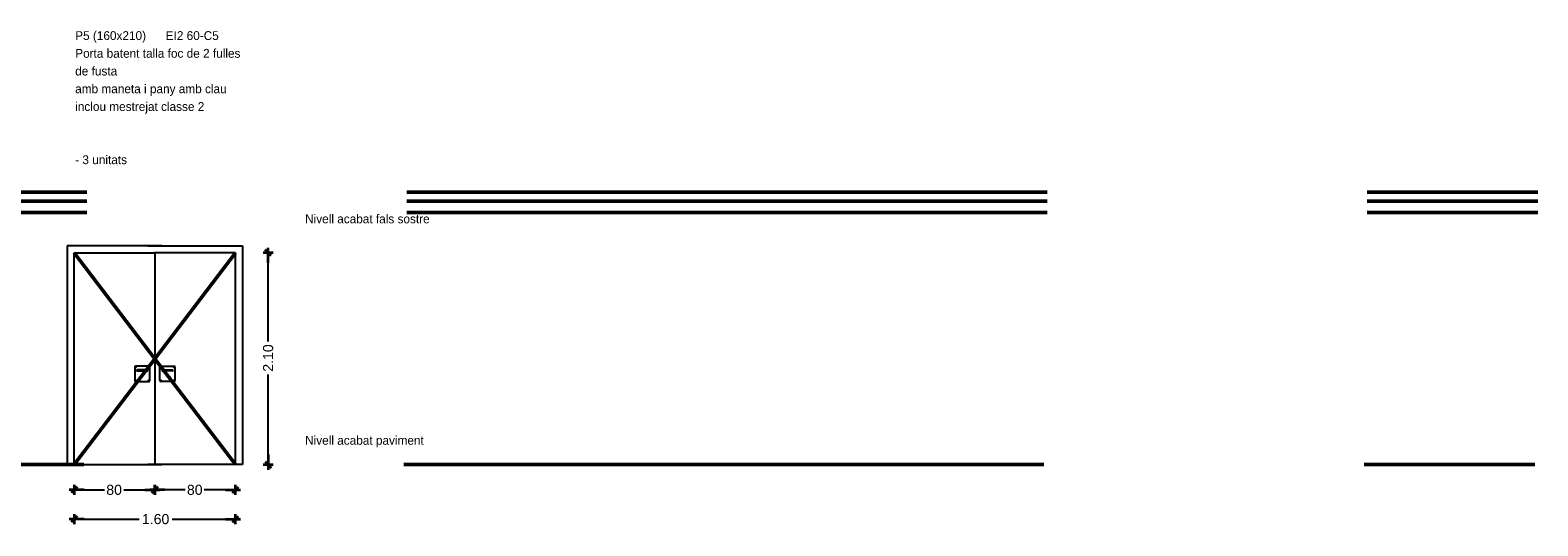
# Model space of a CAD drawing. Header units: metres. Extents: x -1 to 482, y -6 to 64.
# Tile 33 of 33: x 467 to 482, y 44 to 49. Entities that reach past the tile are written whole.
import ezdxf

# ---------------------------------------------------------------- set-up
doc = ezdxf.new("R2010")
doc.units = ezdxf.units.M
doc.header["$PDMODE"] = 65
doc.linetypes.add('CONTINUA', pattern=[0])
doc.linetypes.add('VERDECKT', pattern=[9.525, 6.35, -3.175])
doc.layers.add('FUSTERIES INTERIORS', color=7, linetype='CONTINUA', lineweight=25)
doc.styles.add('ARIAL', font='arial.ttf')
doc.styles.add('Century Gothic', font='txt')
doc.dimstyles.new('DIMSTYLE_3', dxfattribs={"dimtxt": 0.1, "dimasz": 0.1, "dimexe": 0, "dimexo": 1e-06, "dimgap": 0.05, "dimtad": 0, "dimrnd": 0.01, "dimzin": 4, "dimdsep": 46, "dimtxsty": 'ARIAL', "dimblk1": 'ALL_ML_STRICH', "dimblk2": 'ALL_ML_STRICH', "dimsah": 1, "dimcen": 0, "dimse1": 1, "dimse2": 1, "dimclrd": 2, "dimclre": 2, "dimclrt": 2, "dimadec": 0, "dimazin": 0, "dimtfac": 1, "dimtdec": 0, "dimtix": 1, "dimtmove": 2, "dimatfit": 3, "dimfxl": 0, "dimtzin": 0, "dimlwd": 0, "dimlwe": 35, "dimarcsym": 0})
doc.dimstyles.new('DIMSTYLE_7', dxfattribs={"dimtxt": 0.1, "dimasz": 0.1, "dimexe": 0, "dimexo": 1e-06, "dimgap": 0.05, "dimtad": 0, "dimdec": 0, "dimlfac": 100, "dimrnd": 1, "dimzin": 4, "dimdsep": 46, "dimtxsty": 'ARIAL', "dimblk1": 'ALL_ML_STRICH', "dimblk2": 'ALL_ML_STRICH', "dimsah": 1, "dimcen": 0, "dimse1": 1, "dimse2": 1, "dimclrd": 2, "dimclre": 2, "dimclrt": 2, "dimadec": 0, "dimazin": 0, "dimtfac": 1, "dimtdec": 0, "dimtix": 1, "dimtmove": 2, "dimatfit": 3, "dimfxl": 0, "dimtzin": 0, "dimlwd": 0, "dimlwe": 35, "dimarcsym": 0})

# ---------------------------------------------------------------- blocks, each defined once
blk = doc.blocks.new('ALL_ML_STRICH')
at = {"color": 0, "linetype": 'ByBlock', "lineweight": -2}
for p, q in [((-1, 0), (0.5, 0)), ((-0.3, -0.3), (0.3, 0.3)), ((0, -0.5), (0, 0.5))]:
    blk.add_line(p, q, dxfattribs=at)
blk = doc.blocks.new('*D26')
at = {"layer": 'DEFPOINTS', "color": 2, "linetype": 'CONTINUA', "lineweight": 35, "transparency": 33554687}
for p in [(468.713, 44.678), (469.513, 44.678), (469.513, 44.428)]:
    blk.add_point(p, dxfattribs=at)
at = {"layer": 'FUSTERIES INTERIORS', "color": 2, "linetype": 'CONTINUA', "lineweight": -2, "transparency": 33554687}
for p, q in [((469.014, 44.428), (468.713, 44.428)), ((469.513, 44.428), (469.204, 44.428))]:
    blk.add_line(p, q, dxfattribs=at)
at = {"layer": 'FUSTERIES INTERIORS', "color": 2, "linetype": 'CONTINUA', "lineweight": 35, "transparency": 33554687, "xscale": 0.1, "yscale": 0.1, "zscale": 0.1}
for p, rotation in [((468.713, 44.428), 180), ((469.513, 44.428), 360)]:
    blk.add_blockref('ALL_ML_STRICH', p, dxfattribs=dict(at, rotation=rotation))
at = {"layer": 'FUSTERIES INTERIORS', "color": 2, "linetype": 'CONTINUA', "lineweight": 35, "transparency": 33554687, "insert": (469.109, 44.428), "char_height": 0.1, "width": 0.2, "attachment_point": 5, "style": 'ARIAL'}
blk.add_mtext('\\A1;{80}', dxfattribs=at)
blk = doc.blocks.new('*D27')
at = {"layer": 'DEFPOINTS', "color": 2, "linetype": 'CONTINUA', "lineweight": 35, "transparency": 33554687}
for p in [(467.913, 44.678), (468.713, 44.678), (467.913, 44.428)]:
    blk.add_point(p, dxfattribs=at)
at = {"layer": 'FUSTERIES INTERIORS', "color": 2, "linetype": 'CONTINUA', "lineweight": -2, "transparency": 33554687}
for p, q in [((467.913, 44.428), (468.214, 44.428)), ((468.404, 44.428), (468.713, 44.428))]:
    blk.add_line(p, q, dxfattribs=at)
at = {"layer": 'FUSTERIES INTERIORS', "color": 2, "linetype": 'CONTINUA', "lineweight": 35, "transparency": 33554687, "xscale": 0.1, "yscale": 0.1, "zscale": 0.1, "rotation": 180}
blk.add_blockref('ALL_ML_STRICH', (467.913, 44.428), dxfattribs=at)
at = {"layer": 'FUSTERIES INTERIORS', "color": 2, "linetype": 'CONTINUA', "lineweight": 35, "transparency": 33554687, "xscale": 0.1, "yscale": 0.1, "zscale": 0.1}
blk.add_blockref('ALL_ML_STRICH', (468.713, 44.428), dxfattribs=at)
at = {"layer": 'FUSTERIES INTERIORS', "color": 2, "linetype": 'CONTINUA', "lineweight": 35, "transparency": 33554687, "insert": (468.309, 44.428), "char_height": 0.1, "width": 0.2, "attachment_point": 5, "style": 'ARIAL'}
blk.add_mtext('\\A1;{80}', dxfattribs=at)
blk = doc.blocks.new('*D28')
at = {"layer": 'DEFPOINTS', "color": 2, "linetype": 'CONTINUA', "lineweight": 35, "transparency": 33554687}
for p in [(469.513, 44.94), (467.913, 44.388), (467.913, 44.138)]:
    blk.add_point(p, dxfattribs=at)
at = {"layer": 'FUSTERIES INTERIORS', "color": 2, "linetype": 'CONTINUA', "lineweight": -2, "transparency": 33554687}
for p, q in [((467.913, 44.138), (468.556, 44.138)), ((468.886, 44.138), (469.513, 44.138))]:
    blk.add_line(p, q, dxfattribs=at)
at = {"layer": 'FUSTERIES INTERIORS', "color": 2, "linetype": 'CONTINUA', "lineweight": 35, "transparency": 33554687, "xscale": 0.1, "yscale": 0.1, "zscale": 0.1, "rotation": 180}
blk.add_blockref('ALL_ML_STRICH', (467.913, 44.138), dxfattribs=at)
at = {"layer": 'FUSTERIES INTERIORS', "color": 2, "linetype": 'CONTINUA', "lineweight": 35, "transparency": 33554687, "xscale": 0.1, "yscale": 0.1, "zscale": 0.1}
blk.add_blockref('ALL_ML_STRICH', (469.513, 44.138), dxfattribs=at)
at = {"layer": 'FUSTERIES INTERIORS', "color": 2, "linetype": 'CONTINUA', "lineweight": 35, "transparency": 33554687, "insert": (468.721, 44.138), "char_height": 0.1, "width": 0.4, "attachment_point": 5, "style": 'ARIAL'}
blk.add_mtext('\\A1;{\\A1;{1.60\\H0.066000;\\S^ ;}}', dxfattribs=at)
blk = doc.blocks.new('*D29')
at = {"layer": 'DEFPOINTS', "color": 2, "linetype": 'CONTINUA', "lineweight": 35, "transparency": 33554687}
for p in [(468.739, 46.778), (469.184, 44.678), (469.837, 44.678)]:
    blk.add_point(p, dxfattribs=at)
at = {"layer": 'FUSTERIES INTERIORS', "color": 2, "linetype": 'CONTINUA', "lineweight": -2, "transparency": 33554687}
for p, q in [((469.837, 45.9), (469.837, 46.778)), ((469.837, 44.678), (469.837, 45.57))]:
    blk.add_line(p, q, dxfattribs=at)
at = {"layer": 'FUSTERIES INTERIORS', "color": 2, "linetype": 'CONTINUA', "lineweight": 35, "transparency": 33554687, "xscale": 0.1, "yscale": 0.1, "zscale": 0.1}
for p, rotation in [((469.837, 46.778), 90), ((469.837, 44.678), 270)]:
    blk.add_blockref('ALL_ML_STRICH', p, dxfattribs=dict(at, rotation=rotation))
at = {"layer": 'FUSTERIES INTERIORS', "color": 2, "linetype": 'CONTINUA', "lineweight": 35, "transparency": 33554687, "insert": (469.837, 45.735), "char_height": 0.1, "width": 0.4, "attachment_point": 5, "rotation": 90, "style": 'ARIAL'}
blk.add_mtext('\\A1;{\\A1;{2.10\\H0.066000;\\S^ ;}}', dxfattribs=at)

msp = doc.modelspace()

# ---------------------------------------------------------------- linework, layer by layer
at = {"layer": 'FUSTERIES INTERIORS', "color": 202, "linetype": 'VERDECKT', "lineweight": 50, "transparency": 33554687}
for p, q in [((452.164, 47.378), (482.434, 47.378)), ((452.164, 47.288), (482.434, 47.288)), ((452.164, 47.178), (482.434, 47.178)), ((452.134, 44.678), (482.404, 44.678))]:
    msp.add_line(p, q, dxfattribs=at)
at = {"layer": 'FUSTERIES INTERIORS', "color": 7, "linetype": 'CONTINUA', "lineweight": 25, "transparency": 33554687}
for p, q in [((468.783, 46.848), (467.843, 46.848)), ((467.843, 46.848), (467.843, 44.678)), ((468.643, 46.848), (469.583, 46.848)), ((469.583, 46.848), (469.583, 44.678)), ((467.913, 44.678), (467.913, 46.778)), ((467.913, 46.778), (468.713, 46.778)), ((468.713, 46.778), (468.713, 44.678)), ((468.713, 46.778), (468.713, 44.678)), ((469.513, 46.778), (468.713, 46.778)), ((469.513, 44.678), (469.513, 46.778)), ((468.513, 45.643), (468.513, 45.513)), ((468.653, 45.653), (468.523, 45.653)), ((468.663, 45.513), (468.663, 45.643)), ((468.763, 45.513), (468.763, 45.643)), ((468.773, 45.653), (468.903, 45.653)), ((468.913, 45.643), (468.913, 45.513)), ((468.523, 45.503), (468.653, 45.503)), ((468.638, 45.617), (468.538, 45.617)), ((468.538, 45.608), (468.638, 45.608)), ((468.903, 45.503), (468.773, 45.503)), ((468.788, 45.617), (468.888, 45.617)), ((468.888, 45.608), (468.788, 45.608)), ((467.843, 44.678), (467.913, 44.678)), ((467.913, 44.678), (468.713, 44.678)), ((468.713, 44.678), (468.643, 44.678)), ((468.713, 44.678), (468.783, 44.678)), ((469.513, 44.678), (468.713, 44.678)), ((469.583, 44.678), (469.513, 44.678))]:
    msp.add_line(p, q, dxfattribs=at)
at = {"layer": 'FUSTERIES INTERIORS', "color": 202, "linetype": 'CONTINUA', "lineweight": 50, "transparency": 33554687}
for p, q in [((467.913, 46.778), (468.713, 45.728)), ((469.513, 46.778), (468.713, 45.728)), ((468.713, 45.728), (467.913, 44.678)), ((468.713, 45.728), (469.513, 44.678))]:
    msp.add_line(p, q, dxfattribs=at)
at = {"layer": 'FUSTERIES INTERIORS', "color": 7, "linetype": 'CONTINUA', "lineweight": 25, "transparency": 33554687}
for centre in [(468.523, 45.643), (468.653, 45.643), (468.773, 45.643), (468.903, 45.643), (468.523, 45.513), (468.653, 45.513), (468.773, 45.513), (468.903, 45.513)]:
    msp.add_circle(centre, 0.0025, dxfattribs=at)
for centre, radius, start, end in [((468.523, 45.643), 0.01, 90, 180), ((468.653, 45.643), 0.01, 0, 90), ((468.773, 45.643), 0.01, 90, 180), ((468.903, 45.643), 0.01, 0, 90), ((468.523, 45.513), 0.01, 180, 270), ((468.538, 45.612), 0.00469, 90, 270), ((468.638, 45.612), 0.00469, 270, 90), ((468.653, 45.513), 0.01, 270, 0), ((468.773, 45.513), 0.01, 180, 270), ((468.788, 45.612), 0.00469, 90, 270), ((468.888, 45.612), 0.00469, 270, 90), ((468.903, 45.513), 0.01, 270, 0)]:
    msp.add_arc(centre, radius, start, end, dxfattribs=at)

# ---------------------------------------------------------------- texts
at = {"layer": 'FUSTERIES INTERIORS', "lineweight": 25, "transparency": 33554687, "insert": (467.923, 48.974), "char_height": 0.0875, "width": 1.96146, "attachment_point": 1, "line_spacing_factor": 1.204819, "style": 'Century Gothic'}
msp.add_mtext('\\A1;{\\fCentury Gothic|i0|b0;\\H0.087500;\\W1.000000;\\C7;P5 (160x210)      EI2 60-C5}\\P{\\fCentury Gothic|i0|b0;\\H0.087500;\\W1.000000;\\C7;Porta batent talla foc de 2 fulles }\\P{\\fCentury Gothic|i0|b0;\\H0.087500;\\W1.000000;\\C7;de fusta}\\P{\\fCentury Gothic|i0|b0;\\H0.087500;\\W1.000000;\\C7;amb maneta i pany amb clau}\\P{\\fCentury Gothic|i0|b0;\\H0.087500;\\W1.000000;\\C7;inclou mestrejat classe 2}\\P}\\P}\\P{\\fCentury Gothic|i0|b0;\\H0.087500;\\W1.000000;\\C7;- 3 unitats }\\P', dxfattribs=at)
at = {"layer": 'FUSTERIES INTERIORS', "color": 7, "linetype": 'CONTINUA', "lineweight": 25, "transparency": 33554687, "char_height": 0.0875, "attachment_point": 7, "style": 'Century Gothic'}
for s, insert, width in [('Nivell\\~acabat\\~fals\\~sostre', (470.204, 47.069), 1.42917), ('Nivell\\~acabat\\~paviment', (470.204, 44.849), 1.43938)]:
    msp.add_mtext(s, dxfattribs=dict(at, insert=insert, width=width))

# ---------------------------------------------------------------- dimensions: what is measured, and where the dimension line sits
at = {"layer": 'FUSTERIES INTERIORS', "color": 2, "linetype": 'CONTINUA', "lineweight": 35, "transparency": 33554687}
for base, p1, p2, angle, dimstyle, picture, middle in [((469.837, 46.778), (469.184, 44.678), (468.739, 46.778), 90, 'DIMSTYLE_3', '*D29', (469.837, 45.735)), ((468.713, 44.428), (469.513, 44.678), (468.713, 44.678), 180, 'DIMSTYLE_7', '*D26', (469.109, 44.428))]:
    dim = msp.add_linear_dim(base=base, p1=p1, p2=p2, angle=angle, dimstyle=dimstyle, override={"dimpost": '<>', "dimclrd": 2, "dimclre": 2, "dimclrt": 2, "dimlwd": 0, "dimlwe": 35}, dxfattribs=at)
    dim.commit()
    dim.dimension.update_dxf_attribs({"geometry": picture, "text_midpoint": middle, "dimtype": 160})
for base, p1, p2, dimstyle, picture, middle in [((469.513, 44.138), (467.913, 44.388), (469.513, 44.94), 'DIMSTYLE_3', '*D28', (468.721, 44.138)), ((468.713, 44.428), (467.913, 44.678), (468.713, 44.678), 'DIMSTYLE_7', '*D27', (468.309, 44.428))]:
    dim = msp.add_linear_dim(base=base, p1=p1, p2=p2, dimstyle=dimstyle, override={"dimpost": '<>', "dimclrd": 2, "dimclre": 2, "dimclrt": 2, "dimlwd": 0, "dimlwe": 35}, dxfattribs=at)
    dim.commit()
    dim.dimension.update_dxf_attribs({"geometry": picture, "text_midpoint": middle, "dimtype": 160})

doc.saveas('drawing.dxf')
